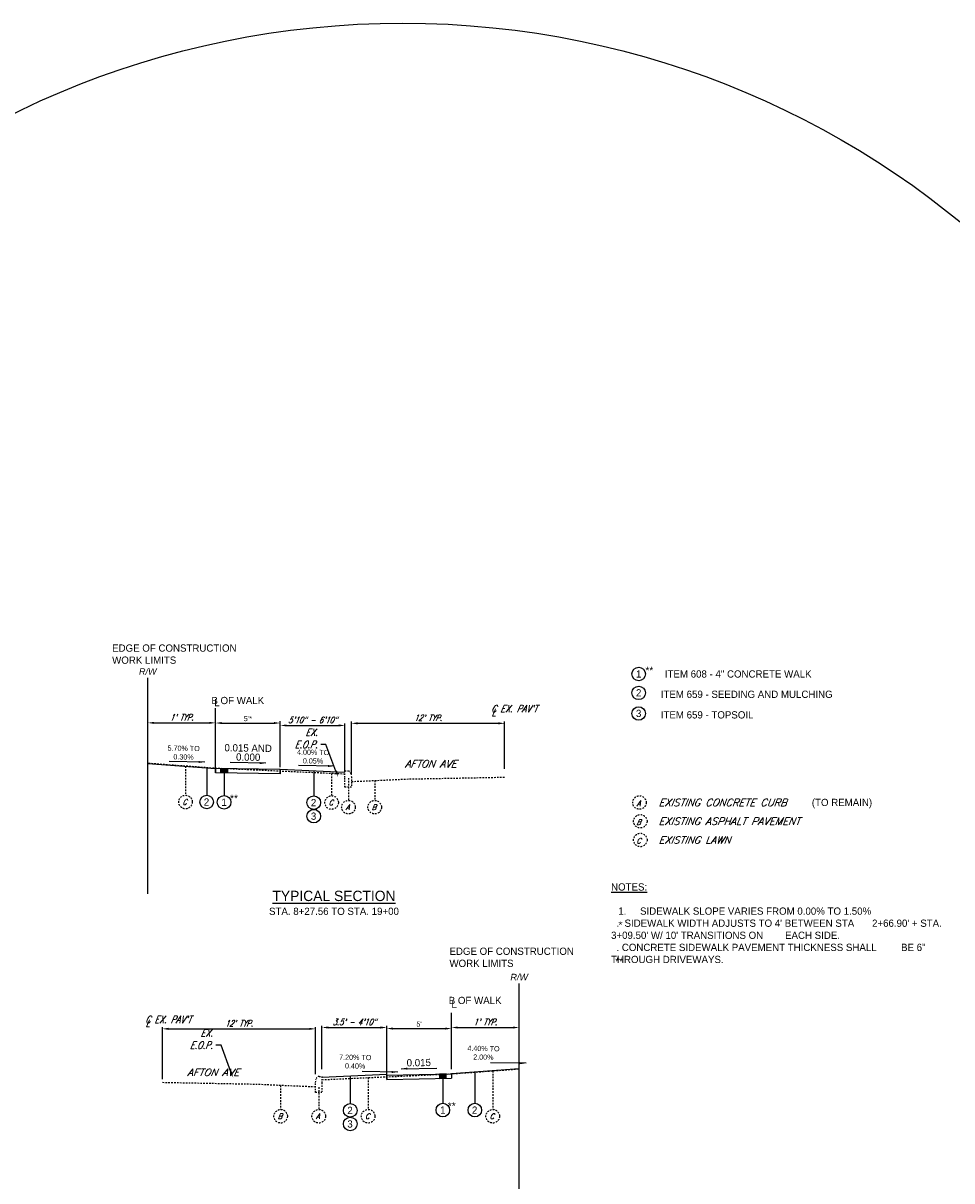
# Model space of a CAD drawing. Extents: x 194474 to 194641, y 289081 to 289217.
# Tile 2 of 9: x 194513 to 194585, y 289127 to 289217. Entities that reach past the tile are written whole.
import ezdxf
from ezdxf import colors
from ezdxf.entities.mleader import LeaderData, LeaderLine
from ezdxf.enums import TextEntityAlignment as Align
from ezdxf.math import Vec2, Vec3

# ---------------------------------------------------------------- set-up
doc = ezdxf.new("R2010")
doc.units = 0
doc.header["$MEASUREMENT"] = 0
doc.linetypes.add('DASHED2', pattern=[0.375, 0.25, -0.125])
doc.linetypes.add('HIDDEN2', pattern=[0.1875, 0.125, -0.0625])
doc.layers.add('_VPort', color=7, linetype='Continuous', plot=False)
for name, color, linetype in [('C_X-BN-Row', 21, 'c_x-bn-row-t'), ('C_X-BN-Row-Text', 21, 'Continuous'), ('DIM', 10, 'Continuous'), ('DIM-TXT', 6, 'Continuous'), ('EXIST', 15, 'HIDDEN2'), ('G_P-AN-Line-3', 6, 'Continuous'), ('PROPPAVT', 14, 'Continuous')]:
    doc.layers.add(name, color=color, linetype=linetype)
doc.styles.add('_CT_P-Text-A', font='arial.ttf', dxfattribs={"height": 0.1})
doc.styles.add('_CT_X-Text-A', font='ariali.ttf', dxfattribs={"height": 0.08})
doc.styles.add('Annotative', font='txt')
doc.styles.add('CT_P-Dim', font='arial.ttf')
doc.styles.add('CT_X-Line', font='ariali.ttf')
doc.styles.add('NARROW', font='SIMPLEX', dxfattribs={"width": 0.8})
doc.styles.add('SLANT', font='romans', dxfattribs={"width": 0.8, "oblique": 22, "height": 2})
doc.styles.get("Standard").update_dxf_attribs({"font": 'simplex.shx'})
doc.linetypes.add('c_x-bn-row-t', pattern='A,1,-0.08,["EX. R/W",CT_X-Line,S=0.07,R=0,X=-0.025,Y=-0.034],-0.4,1,-0.07', length=2.55)
doc.dimstyles.new('CT_P-Dim-Eng_A', dxfattribs={"dimtxt": 0.1, "dimasz": 0.12, "dimexe": 0.035, "dimexo": 0.06, "dimgap": 0.035, "dimtad": 1, "dimdsep": 46, "dimtxsty": 'CT_P-Dim', "dimcen": 0, "dimclrd": 256, "dimclre": 256, "dimclrt": 256, "dimaunit": 1, "dimadec": 6, "dimazin": 0, "dimtfac": 0.75, "dimtix": 1, "dimtmove": 1, "dimatfit": 0, "dimfxl": 1, "dimtolj": 1, "dimtzin": 0, "dimlwd": -1, "dimlwe": -1, "dimarcsym": 0})

# ---------------------------------------------------------------- blocks, each defined once
blk = doc.blocks.new('*D303')
at = {"layer": 'DIM', "transparency": 16777216}
for p, q in [((194527.933, 289159.539), (194527.933, 289162.94)), ((194528.413, 289162.8), (194532.453, 289162.8)), ((194532.933, 289159.439), (194532.933, 289162.94))]:
    blk.add_line(p, q, dxfattribs=at)
for points in [[(194528.413, 289162.88), (194528.413, 289162.72), (194527.933, 289162.8)], [(194532.453, 289162.88), (194532.453, 289162.72), (194532.933, 289162.8)]]:
    blk.add_solid(points, dxfattribs=at)
at = {"layer": 'DIM', "transparency": 16777216, "insert": (194530.433, 289163.143), "char_height": 0.4, "attachment_point": 5, "style": 'CT_P-Dim'}
blk.add_mtext("\\A1;5'*", dxfattribs=at)
blk = doc.blocks.new('*D304')
at = {"layer": 'DIM'}
for p, q in [((194538.433, 289158.88), (194538.433, 289162.916)), ((194538.913, 289162.776), (194549.78, 289162.776)), ((194550.26, 289159.263), (194550.26, 289162.916))]:
    blk.add_line(p, q, dxfattribs=at)
for points in [[(194538.913, 289162.856), (194538.913, 289162.696), (194538.433, 289162.776)], [(194549.78, 289162.856), (194549.78, 289162.696), (194550.26, 289162.776)]]:
    blk.add_solid(points, dxfattribs=at)
at = {"layer": 'DIM', "insert": (194544.346, 289163.202), "char_height": 8, "attachment_point": 5, "style": 'SLANT'}
blk.add_mtext("\\A1;{\\H0.06x;12' TYP.}", dxfattribs=at)
blk = doc.blocks.new('*D308')
at = {"layer": 'DIM'}
for p, q in [((194532.933, 289159.439), (194532.933, 289162.752)), ((194533.413, 289162.612), (194537.453, 289162.612)), ((194537.933, 289159.099), (194537.933, 289162.752))]:
    blk.add_line(p, q, dxfattribs=at)
for points in [[(194533.413, 289162.692), (194533.413, 289162.532), (194532.933, 289162.612)], [(194537.453, 289162.692), (194537.453, 289162.532), (194537.933, 289162.612)]]:
    blk.add_solid(points, dxfattribs=at)
at = {"layer": 'DIM', "insert": (194535.433, 289163.037), "char_height": 8, "attachment_point": 5, "style": 'SLANT'}
blk.add_mtext('\\A1;{\\H0.06x;5\'10" - 6\'10"}', dxfattribs=at)
blk = doc.blocks.new('*D312')
at = {"layer": 'DIM', "transparency": 16777216}
for p, q in [((194541.156, 289136.509), (194541.156, 289139.337)), ((194546.156, 289136.409), (194546.156, 289139.337)), ((194541.636, 289139.197), (194545.676, 289139.197))]:
    blk.add_line(p, q, dxfattribs=at)
for points in [[(194541.636, 289139.277), (194541.636, 289139.117), (194541.156, 289139.197)], [(194545.676, 289139.277), (194545.676, 289139.117), (194546.156, 289139.197)]]:
    blk.add_solid(points, dxfattribs=at)
at = {"layer": 'DIM', "transparency": 16777216, "insert": (194543.656, 289139.54), "char_height": 0.4, "attachment_point": 5, "style": 'CT_P-Dim'}
blk.add_mtext("\\A1;5'", dxfattribs=at)
blk = doc.blocks.new('*D310')
at = {"layer": 'DIM', "transparency": 16777216}
for p, q in [((194523.829, 289135.28), (194523.829, 289139.316)), ((194524.309, 289139.176), (194535.176, 289139.176)), ((194535.656, 289135.663), (194535.656, 289139.316))]:
    blk.add_line(p, q, dxfattribs=at)
for points in [[(194524.309, 289139.256), (194524.309, 289139.096), (194523.829, 289139.176)], [(194535.176, 289139.256), (194535.176, 289139.096), (194535.656, 289139.176)]]:
    blk.add_solid(points, dxfattribs=at)
at = {"layer": 'DIM', "transparency": 16777216, "insert": (194529.743, 289139.602), "char_height": 8, "attachment_point": 5, "style": 'SLANT'}
blk.add_mtext("\\A1;{\\H0.06x;12' TYP.}", dxfattribs=at)
blk = doc.blocks.new('*D309')
at = {"layer": 'DIM'}
for p, q in [((194536.156, 289136.105), (194536.156, 289139.418)), ((194541.156, 289135.765), (194541.156, 289139.418)), ((194536.636, 289139.278), (194540.676, 289139.278))]:
    blk.add_line(p, q, dxfattribs=at)
for points in [[(194536.636, 289139.358), (194536.636, 289139.198), (194536.156, 289139.278)], [(194540.676, 289139.358), (194540.676, 289139.198), (194541.156, 289139.278)]]:
    blk.add_solid(points, dxfattribs=at)
at = {"layer": 'DIM', "insert": (194538.656, 289139.703), "char_height": 8, "attachment_point": 5, "style": 'SLANT'}
blk.add_mtext('\\A1;{\\H0.06x;3.5\' - 4\'10"}', dxfattribs=at)
blk = doc.blocks.new('*D323')
at = {"layer": 'DIM'}
for p, q in [((194522.703, 289159.921), (194522.703, 289162.952)), ((194523.183, 289162.812), (194527.453, 289162.812)), ((194527.933, 289159.299), (194527.933, 289162.952))]:
    blk.add_line(p, q, dxfattribs=at)
for points in [[(194523.183, 289162.892), (194523.183, 289162.732), (194522.703, 289162.812)], [(194527.453, 289162.892), (194527.453, 289162.732), (194527.933, 289162.812)]]:
    blk.add_solid(points, dxfattribs=at)
at = {"layer": 'DIM', "insert": (194525.318, 289163.237), "char_height": 8, "attachment_point": 5, "style": 'SLANT'}
blk.add_mtext("\\A1;{\\H0.06x;1' TYP.}", dxfattribs=at)
blk = doc.blocks.new('*D324')
at = {"layer": 'DIM'}
for p, q in [((194546.156, 289136.105), (194546.156, 289139.418)), ((194551.386, 289136.321), (194551.386, 289139.418)), ((194546.636, 289139.278), (194550.906, 289139.278))]:
    blk.add_line(p, q, dxfattribs=at)
for points in [[(194546.636, 289139.358), (194546.636, 289139.198), (194546.156, 289139.278)], [(194550.906, 289139.358), (194550.906, 289139.198), (194551.386, 289139.278)]]:
    blk.add_solid(points, dxfattribs=at)
at = {"layer": 'DIM', "insert": (194548.771, 289139.703), "char_height": 8, "attachment_point": 5, "style": 'SLANT'}
blk.add_mtext("\\A1;{\\H0.06x;1' TYP.}", dxfattribs=at)

msp = doc.modelspace()

# ---------------------------------------------------------------- hatches: boundary and pattern name
at = {"layer": 'DIM'}
h = msp.add_hatch(color=256, dxfattribs=at)
h.dxf.hatch_style = 1
h.paths.add_polyline_path([(194528.847, 289159.284), (194528.847, 289158.947), (194528.347, 289158.957), (194528.347, 289159.292)])
h = msp.add_hatch(color=256, dxfattribs=at)
h.dxf.hatch_style = 1
h.paths.add_polyline_path([(194545.242, 289135.684), (194545.242, 289135.347), (194545.742, 289135.357), (194545.742, 289135.692)])

# ---------------------------------------------------------------- linework, layer by layer
at = {"layer": '_VPort'}
msp.add_circle((194542.401, 289148.827), 68.036, dxfattribs=at)
at = {"layer": 'C_X-BN-Row'}
for p, q in [((194522.703, 289149.611), (194522.703, 289166.284)), ((194551.386, 289126.011), (194551.386, 289142.684))]:
    msp.add_line(p, q, dxfattribs=at)
at = {"layer": 'DIM'}
for p, q in [((194522.703, 289162.631), (194522.703, 289166.284)), ((194527.933, 289162.94), (194527.933, 289163.94)), ((194527.933, 289162.862), (194527.933, 289163.94)), ((194527.933, 289158.964), (194527.933, 289162.308)), ((194532.933, 289159.39), (194532.933, 289162.531)), ((194527.251, 289159.349), (194527.251, 289157.222)), ((194528.597, 289159.128), (194528.597, 289157.201)), ((194535.523, 289159.09), (194535.523, 289157.179)), ((194551.386, 289139.031), (194551.386, 289142.684)), ((194546.156, 289139.415), (194546.156, 289140.415)), ((194546.156, 289139.337), (194546.156, 289140.415)), ((194536.156, 289136.056), (194536.156, 289139.197)), ((194541.156, 289135.599), (194541.156, 289139.278)), ((194546.156, 289136.056), (194546.156, 289139.197)), ((194547.963, 289135.831), (194547.963, 289133.424)), ((194538.339, 289135.52), (194538.339, 289133.403)), ((194545.492, 289135.352), (194545.492, 289133.424))]:
    msp.add_line(p, q, dxfattribs=at)
at = {"layer": 'DIM', "flags": 128}
for points in [[(194528.847, 289159.284), (194528.847, 289158.947), (194528.347, 289158.957), (194528.347, 289159.292)], [(194545.242, 289135.684), (194545.242, 289135.347), (194545.742, 289135.357), (194545.742, 289135.692)]]:
    msp.add_lwpolyline(points, close=True, dxfattribs=at)
at = {"layer": 'DIM'}
for centre, radius in [((194560.618, 289166.589), 0.52), ((194560.618, 289165.125), 0.52), ((194560.618, 289163.537), 0.52), ((194527.251, 289156.698), 0.524), ((194528.597, 289156.676), 0.524), ((194535.523, 289156.654), 0.524), ((194535.523, 289155.606), 0.524), ((194538.339, 289132.878), 0.524), ((194545.492, 289132.9), 0.524), ((194547.963, 289132.9), 0.524), ((194538.339, 289131.83), 0.524)]:
    msp.add_circle(centre, radius, dxfattribs=at)
at = {"layer": 'EXIST', "flags": 128}
for points in [[(194537.933, 289158.849), (194527.933, 289159.299), (194522.703, 289159.681)], [(194538.433, 289158.281), (194542.874, 289158.478), (194550.26, 289158.62)], [(194536.156, 289135.249), (194546.156, 289135.699), (194551.386, 289136.081)], [(194535.656, 289134.681), (194531.215, 289134.878), (194523.829, 289135.019)]]:
    msp.add_lwpolyline(points, dxfattribs=at)
at = {"layer": 'G_P-AN-Line-3', "color": 0, "linetype": 'HIDDEN2'}
for p, q in [((194525.617, 289159.468), (194525.617, 289157.222)), ((194536.902, 289158.895), (194536.902, 289157.179)), ((194538.201, 289158.55), (194538.201, 289156.825)), ((194540.228, 289158.361), (194540.228, 289156.825)), ((194549.343, 289135.932), (194549.343, 289132.945)), ((194539.719, 289135.409), (194539.719, 289132.945)), ((194532.965, 289134.8), (194532.965, 289132.945)), ((194535.906, 289134.67), (194535.906, 289132.945))]:
    msp.add_line(p, q, dxfattribs=at)
for centre, radius in [((194525.617, 289156.697), 0.524), ((194536.902, 289156.654), 0.524), ((194538.201, 289156.301), 0.524), ((194540.228, 289156.301), 0.524), ((194560.675, 289156.657), 0.52), ((194560.747, 289155.211), 0.52), ((194560.747, 289153.765), 0.52), ((194532.965, 289132.421), 0.524), ((194535.906, 289132.421), 0.524), ((194539.719, 289132.421), 0.524), ((194549.343, 289132.421), 0.524)]:
    msp.add_circle(centre, radius, dxfattribs=at)
at = {"layer": 'PROPPAVT'}
for p, q in [((194537.933, 289158.989), (194532.933, 289159.199)), ((194541.156, 289135.655), (194536.156, 289135.415))]:
    msp.add_line(p, q, dxfattribs=at)
at = {"layer": 'PROPPAVT', "flags": 128}
for points in [[(194522.703, 289159.681), (194527.933, 289159.299), (194527.933, 289158.964)], [(194532.933, 289158.864), (194532.933, 289159.199), (194527.933, 289159.299)], [(194532.933, 289159.199), (194532.933, 289158.864)], [(194532.933, 289158.864), (194527.933, 289158.964)], [(194551.386, 289136.081), (194546.156, 289135.699), (194546.156, 289135.364)], [(194541.156, 289135.264), (194541.156, 289135.599), (194546.156, 289135.699)], [(194541.156, 289135.599), (194541.156, 289135.264)], [(194541.156, 289135.264), (194546.156, 289135.364)]]:
    msp.add_lwpolyline(points, dxfattribs=at)
at = {"layer": 'PROPPAVT', "linetype": 'DASHED2', "ltscale": 0.3}
for points in [[(194538.387, 289158.894), (194538.433, 289158.64), (194538.433, 289157.849), (194537.933, 289157.849), (194537.933, 289158.599), (194537.933, 289159.099), (194538.141, 289159.099, -0.362465)], [(194535.948, 289135.499), (194536.156, 289135.499), (194536.156, 289134.999), (194536.156, 289134.249), (194535.656, 289134.249), (194535.656, 289135.04), (194535.702, 289135.293, -0.362465)]]:
    msp.add_lwpolyline(points, format="xyb", close=True, dxfattribs=at)

# ---------------------------------------------------------------- texts
at = {"layer": 'C_X-BN-Row-Text', "char_height": 0.5, "width": 2.64882, "style": '_CT_X-Text-A'}
for insert, attachment_point in [((194522.022, 289167.026), 1), ((194552.067, 289143.426), 3)]:
    msp.add_mtext('R/W', dxfattribs=dict(at, insert=insert, attachment_point=attachment_point))
at = {"layer": 'DIM', "style": 'Annotative'}
for s, p in [('1', (194560.618, 289166.589)), ('2', (194560.618, 289165.13)), ('3', (194560.618, 289163.542))]:
    msp.add_text(s, height=0.56, dxfattribs=at).set_placement(p, align=Align.MIDDLE_CENTER)
for s, p in [(' ITEM 659 - SEEDING AND MULCHING', (194562.118, 289165.02)), (' ITEM 659 - TOPSOIL', (194562.118, 289163.431)), ('(TO REMAIN)', (194573.992, 289156.667))]:
    msp.add_text(s, height=0.56, dxfattribs=at).set_placement(p, align=Align.MIDDLE_LEFT)
for s, p in [('B OF WALK', (194527.614, 289164.26)), ('L', (194527.834, 289164.094)), ('B OF WALK', (194545.947, 289141.089)), ('L', (194546.157, 289140.779))]:
    msp.add_text(s, height=0.56, dxfattribs=at).set_placement(p)
at = {"layer": 'DIM', "style": 'SLANT', "oblique": 22, "width": 0.8}
for s, p in [("C EX. PAV'T", (194549.221, 289163.632)), ('L', (194549.246, 289163.33)), ("C EX. PAV'T", (194522.499, 289139.623)), ('L', (194522.524, 289139.321))]:
    msp.add_text(s, height=0.56, dxfattribs=at).set_placement(p)
at = {"layer": 'DIM', "style": 'Annotative'}
for s, rotation, p in [('0.015 AND', 359.10626, (194530.449, 289160.42)), ('0.000', 359.10626, (194530.449, 289159.719)), ('0.015', 0.89374, (194543.64, 289136.119))]:
    msp.add_text(s, height=0.56, rotation=rotation, dxfattribs=at).set_placement(p, align=Align.BOTTOM_CENTER)
at = {"layer": 'DIM', "oblique": 22}
for s, p in [('AFTON AVE', (194542.55, 289159.654)), ('EXISTING CONCRETE CURB', (194562.148, 289156.657)), ('EXISTING ASPHALT PAVEMENT', (194562.148, 289155.211)), ('EXISTING LAWN', (194562.148, 289153.765)), ('AFTON AVE', (194525.745, 289135.819))]:
    msp.add_text(s, height=0.56, dxfattribs=at).set_placement(p, align=Align.MIDDLE_LEFT)
at = {"layer": 'DIM', "style": 'NARROW', "oblique": 22, "width": 0.8}
for s, p in [('C', (194525.546, 289156.697)), ('C', (194536.831, 289156.654)), ('A', (194538.129, 289156.301)), ('B', (194540.157, 289156.301)), ('B', (194532.894, 289132.421)), ('A', (194535.835, 289132.421)), ('C', (194539.648, 289132.421)), ('C', (194549.272, 289132.421))]:
    msp.add_text(s, height=0.417, dxfattribs=at).set_placement(p, align=Align.MIDDLE)
at = {"layer": 'DIM', "style": 'Annotative'}
for s, p in [('2', (194527.241, 289156.698)), ('1', (194528.597, 289156.676)), ('2', (194535.506, 289156.654)), ('3', (194535.506, 289155.606)), ('2', (194538.322, 289132.878)), ('1', (194545.492, 289132.9)), ('2', (194547.946, 289132.9)), ('3', (194538.322, 289131.83))]:
    msp.add_text(s, height=0.56, dxfattribs=at).set_placement(p, align=Align.MIDDLE)
at = {"layer": 'DIM', "style": 'NARROW', "oblique": 22, "width": 0.8}
for s, p in [('A', (194560.606, 289156.386)), ('B', (194560.606, 289154.939)), ('C', (194560.606, 289153.493))]:
    msp.add_text(s, height=0.417, dxfattribs=at).set_placement(p, align=Align.CENTER)
at = {"layer": 'DIM', "char_height": 0.56, "attachment_point": 1, "style": 'Annotative'}
for s, insert, width in [('EDGE OF CONSTRUCTION WORK LIMITS', (194519.948, 289168.871), 11.76124), ('\\A1;ITEM 608 - 4" CONCRETE WALK', (194562.638, 289166.869), 39.82904), ('{\\LNOTES:\\P} \\P\\pxi-3,l4,t4;1.^ISIDEWALK SLOPE VARIES FROM 0.00% TO 1.50% \\P\\pi0,l0,tz;  .  SIDEWALK WIDTH ADJUSTS TO 4\' BETWEEN STA ^I2+66.90\' + STA. 3+09.50\' W/ 10\' TRANSITIONS ON ^IEACH SIDE.  \\P  . CONCRETE SIDEWALK PAVEMENT THICKNESS SHALL ^IBE 6" THROUGH DRIVEWAYS.', (194558.484, 289150.418), 26.48237), ('EDGE OF CONSTRUCTION WORK LIMITS', (194546.004, 289145.45), 11.76124)]:
    msp.add_mtext(s, dxfattribs=dict(at, insert=insert, width=width))
at = {"layer": 'DIM', "char_height": 0.4, "attachment_point": 2, "rotation": 359.10626, "style": 'Annotative'}
for s, insert, width in [('5.70% TO 0.30% ', (194525.477, 289161.047), 2.73733), ('4.00% TO 0.05%', (194535.477, 289160.738), 3.18061), ('4.40% TO 2.00% ', (194548.636, 289137.858), 2.804), ('7.20% TO 0.40%', (194538.731, 289137.175), 3.07067)]:
    msp.add_mtext(s, dxfattribs=dict(at, insert=insert, width=width))
at = {"layer": 'DIM-TXT', "style": 'Annotative'}
for s, height, p in [('%%UTYPICAL SECTION', 0.8, (194537.083, 289148.807)), ('STA. 8+27.56 TO STA. 19+00', 0.56, (194537.083, 289147.807))]:
    msp.add_text(s, height=height, dxfattribs=at).set_placement(p, align=Align.BOTTOM_CENTER)
at = {"layer": 'PROPPAVT', "char_height": 0.56, "width": 0.58479, "attachment_point": 1, "style": '_CT_P-Text-A'}
for s, insert in [('**', (194561.138, 289167.149)), ('**', (194529.055, 289157.265)), ('*', (194559.061, 289147.49)), ('**', (194558.81, 289144.673)), ('**', (194545.878, 289133.505))]:
    msp.add_mtext(s, dxfattribs=dict(at, insert=insert))

# ---------------------------------------------------------------- dimensions: what is measured, and where the dimension line sits
at = {"layer": 'DIM'}
for base, p1, p2, text, picture, middle in [((194537.933, 289162.612), (194532.933, 289159.199), (194537.933, 289158.859), '{\\H0.06x;5\'10" - 6\'10"}', '*D308', (194535.433, 289163.037)), ((194527.933, 289162.812), (194522.703, 289159.681), (194527.933, 289159.059), "{\\H0.06x;1' TYP.}", '*D323', (194525.318, 289163.237)), ((194550.26, 289162.776), (194538.433, 289158.64), (194550.26, 289159.023), "{\\H0.06x;12' TYP.}", '*D304', (194544.346, 289163.202)), ((194541.156, 289139.278), (194536.156, 289135.865), (194541.156, 289135.525), '{\\H0.06x;3.5\' - 4\'10"}', '*D309', (194538.656, 289139.703)), ((194535.656, 289139.176), (194523.829, 289135.04), (194535.656, 289135.423), "{\\H0.06x;12' TYP.}", '*D310', (194529.743, 289139.602)), ((194551.386, 289139.278), (194546.156, 289135.865), (194551.386, 289136.081), "{\\H0.06x;1' TYP.}", '*D324', (194548.771, 289139.703))]:
    dim = msp.add_linear_dim(base=base, p1=p1, p2=p2, text=text, dimstyle='CT_P-Dim-Eng_A', override={"dimpost": "'", "dimtxsty": 'SLANT'}, dxfattribs=at)
    dim.commit()
    dim.dimension.update_dxf_attribs({"geometry": picture, "text_midpoint": middle})
dim = msp.add_linear_dim(base=(194532.933, 289162.8), p1=(194527.933, 289159.299), p2=(194532.933, 289159.199), angle=180, text='<>*', dimstyle='CT_P-Dim-Eng_A', override={"dimscale": 4, "dimpost": "'", "dimtix": 1, "dimtofl": 1, "dimtmove": 1, "dimatfit": 0}, dxfattribs=at)
dim.commit()
dim.dimension.update_dxf_attribs({"geometry": '*D303', "text_midpoint": (194530.433, 289163.143)})
dim = msp.add_linear_dim(base=(194546.156, 289139.197), p1=(194541.156, 289136.269), p2=(194546.156, 289136.169), angle=180, dimstyle='CT_P-Dim-Eng_A', override={"dimscale": 4, "dimpost": "'"}, dxfattribs=at)
dim.commit()
dim.dimension.update_dxf_attribs({"geometry": '*D312', "text_midpoint": (194543.656, 289139.54)})

# ---------------------------------------------------------------- leaders
for points in [[(194527.102, 289159.782), (194524.352, 289159.825)], [(194531.824, 289159.697), (194529.074, 289159.74)], [(194537.102, 289159.472), (194534.352, 289159.515)], [(194542.012, 289135.834), (194539.262, 289135.877)], [(194542.265, 289136.097), (194545.015, 289136.14)], [(194551.917, 289136.517), (194549.167, 289136.56)]]:
    msp.add_leader(points, dimstyle='CT_P-Dim-Eng_A', override={"dimscale": 4}, dxfattribs=at)
ml = msp.add_multileader_mtext('Standard', dxfattribs=at)
ml.set_content('EX.\\PE.O.P.', color=256, style='SLANT')
ml.set_leader_properties(color=256)
ml.build(insert=Vec2(0, 0))
ml.multileader.update_dxf_attribs({"text_right_attachment_type": 3, "dogleg_length": 0.1, "arrow_head_size": 0.48, "scale": 4})
ctx = ml.context
ctx.base_point, ctx.scale, ctx.char_height, ctx.arrow_head_size, ctx.landing_gap_size, ctx.plane_origin = Vec3(194533.775, 289162.079), 4, 0.56, 0.48, 0.24, Vec3(194538.433, 289158.64)
ctx.right_attachment, ctx.text_align_type = 3, 2
notes = []
notes.append((ctx, [(1, (1, 1, 0), (194536.457, 289161.146), (-1, 0), 0.4, [(0, [(194537.397, 289158.64)], 0, [])])]))
ctx.mtext.insert, ctx.mtext.alignment, ctx.mtext.flow_direction = Vec3(194535.817, 289162.359), 3, 5
ml = msp.add_multileader_mtext('Standard', dxfattribs=at)
ml.set_content('EX.\\PE.O.P.', color=256, style='SLANT')
ml.set_leader_properties(color=256)
ml.build(insert=Vec2(0, 0))
ml.multileader.update_dxf_attribs({"text_right_attachment_type": 3, "dogleg_length": 0.1, "arrow_head_size": 0.48, "scale": 4})
ctx = ml.context
ctx.base_point, ctx.scale, ctx.char_height, ctx.arrow_head_size, ctx.landing_gap_size, ctx.plane_origin = Vec3(194525.675, 289138.854), 4, 0.56, 0.48, 0.24, Vec3(194530.333, 289135.416)
ctx.right_attachment, ctx.text_align_type = 3, 2
notes.append((ctx, [(1, (1, 1, 0), (194528.358, 289137.921), (-1, 0), 0.4, [(0, [(194529.297, 289135.416)], 0, [])])]))
ctx.mtext.insert, ctx.mtext.alignment, ctx.mtext.flow_direction = Vec3(194527.718, 289139.134), 3, 5
for ctx, leaders in notes:
    for number, flags, end, landing, length, lines in leaders:
        leader = LeaderData()
        leader.index, (leader.has_last_leader_line, leader.has_dogleg_vector, leader.attachment_direction) = number, flags
        leader.last_leader_point, leader.dogleg_vector, leader.dogleg_length = Vec3(end), Vec3(landing), length
        for number, points, colour, breaks in lines:
            line = LeaderLine()
            line.index, line.vertices, line.color, line.breaks = number, Vec3.list(points), colors.encode_raw_color(colour), breaks
            leader.lines.append(line)
        ctx.leaders.append(leader)

doc.saveas('drawing.dxf')
